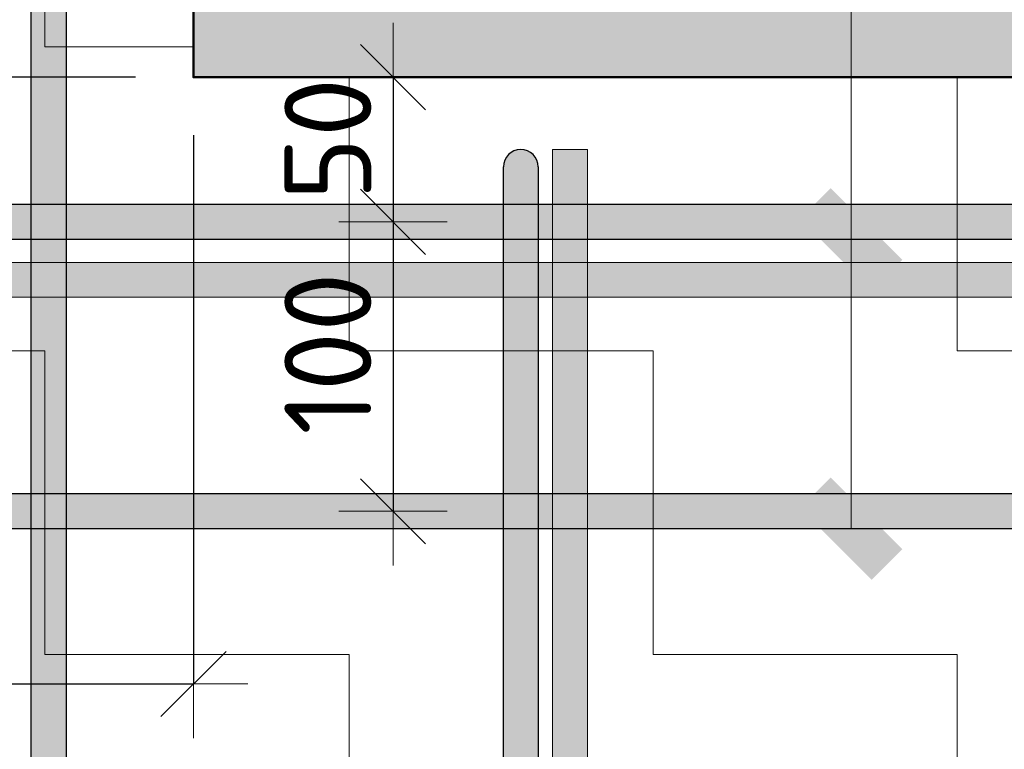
# Model space of a CAD drawing. Header units: metres. Extents: x -38 to 97, y -15 to 21.
# Tile 145 of 205: x 74.121 to 74.461, y 8.157 to 8.409. Entities that reach past the tile are written whole.
import ezdxf

# ---------------------------------------------------------------- set-up
doc = ezdxf.new("R2010")
doc.units = ezdxf.units.M
doc.header["$PDMODE"] = 65
for name, color, linetype in [('XR$3$_3898', 7, 'Continuous'), ('XR$4$_3898', 7, 'Continuous'), ('XR$6$_3898', 7, 'Continuous')]:
    doc.layers.add(name, color=color, linetype=linetype)
for name, color, linetype, lineweight in [('XR$3$Размерная линия_ общее', 7, 'Continuous', 13), ('XR$4$Размерная линия_ общее', 7, 'Continuous', 13), ('XR$6$Размерная линия_ общее', 7, 'Continuous', 13)]:
    doc.layers.add(name, color=color, linetype=linetype, lineweight=lineweight)
doc.styles.add('ISOCPEUR', font='txt')
doc.dimstyles.new('DIMSTYLE_17', dxfattribs={"dimtxt": 0.03, "dimasz": 0.0375, "dimexe": 0, "dimexo": 1e-06, "dimgap": 0.015, "dimtad": 2, "dimdec": 0, "dimlfac": 1000, "dimrnd": 1, "dimzin": 12, "dimdsep": 46, "dimtxsty": 'ISOCPEUR', "dimblk1": 'ALL_ML_STRICH', "dimblk2": 'ALL_ML_STRICH', "dimsah": 1, "dimcen": 0, "dimse1": 1, "dimse2": 1, "dimclrd": 7, "dimclre": 256, "dimclrt": 7, "dimadec": 0, "dimazin": 0, "dimtfac": 1, "dimtdec": 0, "dimtix": 1, "dimtmove": 2, "dimatfit": 3, "dimfxl": 0, "dimtvp": 1.2, "dimtzin": 0, "dimlwd": 0, "dimlwe": -3, "dimarcsym": 0})
doc.dimstyles.new('DIMSTYLE_18', dxfattribs={"dimtxt": 0.03, "dimasz": 0.0375, "dimexe": 0, "dimexo": 1e-06, "dimgap": 0.015, "dimtad": 2, "dimdec": 0, "dimlfac": 1000, "dimrnd": 1, "dimzin": 12, "dimdsep": 46, "dimtxsty": 'ISOCPEUR', "dimblk1": 'ALL_ML_STRICH', "dimblk2": 'ALL_ML_STRICH', "dimsah": 1, "dimcen": 0, "dimse1": 1, "dimse2": 1, "dimclrd": 7, "dimclre": 256, "dimclrt": 7, "dimadec": 0, "dimazin": 0, "dimtfac": 1, "dimtdec": 0, "dimtix": 1, "dimtmove": 2, "dimatfit": 3, "dimfxl": 0, "dimtzin": 0, "dimlwd": 0, "dimlwe": -3, "dimarcsym": 0})
doc.dimstyles.new('DIMSTYLE_19', dxfattribs={"dimtxt": 0.03, "dimasz": 0.0375, "dimexe": 0, "dimexo": 1e-06, "dimgap": 0.015, "dimtad": 2, "dimdec": 0, "dimlfac": 1000, "dimrnd": 1, "dimzin": 12, "dimdsep": 46, "dimtxsty": 'ISOCPEUR', "dimblk1": 'ALL_ML_STRICH', "dimblk2": 'ALL_ML_STRICH', "dimsah": 1, "dimcen": 0, "dimse1": 1, "dimse2": 1, "dimclrd": 7, "dimclre": 256, "dimclrt": 7, "dimadec": 0, "dimazin": 0, "dimtfac": 1, "dimtdec": 0, "dimtix": 1, "dimtmove": 2, "dimatfit": 3, "dimfxl": 0, "dimtvp": 1.2, "dimtzin": 0, "dimlwd": 0, "dimlwe": -3, "dimarcsym": 0})
doc.dimstyles.new('DIMSTYLE_20', dxfattribs={"dimtxt": 0.03, "dimasz": 0.0375, "dimexe": 0, "dimexo": 1e-06, "dimgap": 0.015, "dimtad": 2, "dimdec": 0, "dimlfac": 1000, "dimrnd": 1, "dimzin": 12, "dimdsep": 46, "dimtxsty": 'ISOCPEUR', "dimblk1": 'ALL_ML_STRICH', "dimblk2": 'ALL_ML_STRICH', "dimsah": 1, "dimcen": 0, "dimse1": 1, "dimse2": 1, "dimclrd": 7, "dimclre": 256, "dimclrt": 7, "dimadec": 0, "dimazin": 0, "dimtfac": 1, "dimtdec": 0, "dimtix": 1, "dimtmove": 2, "dimatfit": 3, "dimfxl": 0, "dimtzin": 0, "dimlwd": 0, "dimlwe": -3, "dimarcsym": 0})
doc.dimstyles.new('DIMSTYLE_8', dxfattribs={"dimtxt": 0.033, "dimasz": 0.0375, "dimexe": 0, "dimexo": 0, "dimgap": 0.0165, "dimtad": 2, "dimdec": 0, "dimlfac": 1000, "dimrnd": 1, "dimzin": 12, "dimdsep": 46, "dimtxsty": 'ISOCPEUR', "dimblk1": 'ALL_ML_STRICH', "dimblk2": 'ALL_ML_STRICH', "dimsah": 1, "dimcen": 0, "dimclrd": 7, "dimclre": 256, "dimclrt": 7, "dimadec": 0, "dimazin": 0, "dimtfac": 1, "dimtdec": 0, "dimtix": 1, "dimtmove": 2, "dimatfit": 3, "dimfxl": 0, "dimtzin": 0, "dimlwd": 0, "dimlwe": -3, "dimarcsym": 0})
pattern_1 = [(0, (0.21, 0.21), (0.105, 0.105), [0.105, -0.105]), (90, (0.21, 0.21), (-0.105, 0.105), [0.105, -0.105])]

# ---------------------------------------------------------------- blocks, each defined once
blk = doc.blocks.new('СЛОЖНЫЙ_ОБЪЕКТ_14')
at = {"linetype": 'Continuous', "lineweight": 13, "transparency": 33554687}
blk.add_hatch(color=7, dxfattribs=at).paths.add_polyline_path([(73.80638, 8.3256), (74.75638, 8.3256), (74.75638, 8.3136), (73.80638, 8.3136)], flags=16)
at = {"color": 7, "linetype": 'Continuous', "lineweight": 13, "transparency": 33554687}
blk.add_lwpolyline([(73.80638, 8.3256), (74.75638, 8.3256), (74.75638, 8.3136), (73.80638, 8.3136), (73.80638, 8.3256)], close=True, dxfattribs=at)
blk = doc.blocks.new('СЛОЖНЫЙ_ОБЪЕКТ_16')
at = {"linetype": 'Continuous', "lineweight": 25, "transparency": 33554687}
blk.add_hatch(color=8, dxfattribs=at).paths.add_polyline_path([(73.85638, 8.3336), (74.75638, 8.3336), (74.75638, 8.3456), (73.85638, 8.3456)])
at = {"color": 7, "linetype": 'Continuous', "lineweight": 25, "transparency": 33554687}
blk.add_line((73.85638, 8.3336), (74.75638, 8.3336), dxfattribs=at)
blk.add_lwpolyline([(74.75638, 8.3456), (73.85638, 8.3456), (73.85638, 8.3336)], dxfattribs=at)
blk = doc.blocks.new('СЛОЖНЫЙ_ОБЪЕКТ_17')
at = {"linetype": 'Continuous', "lineweight": 25, "true_color": 0x5f5f5f, "transparency": 33554687}
blk.add_hatch(color=251, dxfattribs=at).paths.add_polyline_path([(74.12538, 8.0646), (74.12538, 8.6946), (74.13738, 8.6946), (74.13738, 8.0646)], flags=16)
at = {"color": 7, "linetype": 'Continuous', "lineweight": 25, "transparency": 33554687}
blk.add_line((74.12538, 8.0646), (74.12538, 8.6946), dxfattribs=at)
blk.add_lwpolyline([(74.13738, 8.6946), (74.13738, 8.0646), (74.12538, 8.0646)], dxfattribs=at)
blk = doc.blocks.new('СЛОЖНЫЙ_ОБЪЕКТ_20')
at = {"linetype": 'Continuous', "lineweight": 13, "true_color": 0xc5c5c5, "transparency": 33554687}
for points in [[(74.2889, 8.36104), (74.28953, 8.36213), (74.29036, 8.36306), (74.29138, 8.3638), (74.29253, 8.36431), (74.29375, 8.36457), (74.29501, 8.36457), (74.29623, 8.36431), (74.29738, 8.3638), (74.29839, 8.36306), (74.29923, 8.36213), (74.29986, 8.36104), (74.30025, 8.35985), (74.30038, 8.3586), (74.30038, 8.0716), (74.28838, 8.0716), (74.28838, 8.3586), (74.28851, 8.35985)], [(74.28838, 8.0716), (74.30038, 8.0716), (74.30038, 8.0696), (74.28838, 8.0696)]]:
    blk.add_hatch(color=9, dxfattribs=at).paths.add_polyline_path(points, flags=16)
at = {"color": 7, "linetype": 'Continuous', "lineweight": 25, "transparency": 33554687}
blk.add_lwpolyline([(74.30038, 8.3586), (74.30038, 8.0716), (74.28838, 8.0716), (74.28838, 8.3586)], dxfattribs=at)
at = {"color": 7, "linetype": 'Continuous', "lineweight": 13, "transparency": 33554687}
blk.add_lwpolyline([(74.28838, 8.0716), (74.30038, 8.0716), (74.30038, 8.0696), (74.28838, 8.0696), (74.28838, 8.0716)], close=True, dxfattribs=at)
at = {"color": 7, "linetype": 'Continuous', "lineweight": 25, "transparency": 33554687}
blk.add_arc((74.29438, 8.3586), 0.006, 0, 180, dxfattribs=at)
blk = doc.blocks.new('СЛОЖНЫЙ_ОБЪЕКТ_22')
at = {"linetype": 'Continuous', "lineweight": 13, "transparency": 33554687}
blk.add_hatch(color=7, dxfattribs=at).paths.add_polyline_path([(74.31738, 8.0346), (74.31738, 8.3646), (74.30538, 8.3646), (74.30538, 8.0346)])
at = {"color": 7, "linetype": 'Continuous', "lineweight": 13, "transparency": 33554687}
blk.add_lwpolyline([(74.31738, 8.0346), (74.31738, 8.3646), (74.30538, 8.3646), (74.30538, 8.0346), (74.31738, 8.0346)], close=True, dxfattribs=at)
blk = doc.blocks.new('СЛОЖНЫЙ_ОБЪЕКТ_27')
at = {"linetype": 'Continuous', "lineweight": 25, "transparency": 33554687}
blk.add_hatch(color=8, dxfattribs=at).paths.add_polyline_path([(73.85638, 8.2336), (74.75638, 8.2336), (74.75638, 8.2456), (73.85638, 8.2456)])
at = {"color": 7, "linetype": 'Continuous', "lineweight": 25, "transparency": 33554687}
blk.add_line((73.85638, 8.2336), (74.75638, 8.2336), dxfattribs=at)
blk.add_lwpolyline([(74.75638, 8.2456), (73.85638, 8.2456), (73.85638, 8.2336)], dxfattribs=at)
blk = doc.blocks.new('ALL_ML_STRICH')
at = {"color": 0, "linetype": 'ByBlock', "lineweight": -2}
for p, q in [((0, -0.5), (0, 0.5)), ((-0.3, -0.3), (0.3, 0.3)), ((-1, 0), (0.5, 0))]:
    blk.add_line(p, q, dxfattribs=at)
blk = doc.blocks.new('*D131')
at = {"layer": 'DEFPOINTS', "color": 7, "linetype": 'Continuous', "lineweight": 13, "transparency": 33554687}
for p in [(74.22364, 8.3896), (74.25028, 8.3896), (74.22137, 8.3396)]:
    blk.add_point(p, dxfattribs=at)
at = {"layer": 'XR$3$Размерная линия_ общее', "color": 7, "linetype": 'Continuous', "lineweight": -2, "transparency": 33554687}
blk.add_line((74.25028, 8.3896), (74.25028, 8.3396), dxfattribs=at)
at = {"layer": 'XR$3$Размерная линия_ общее', "color": 7, "linetype": 'Continuous', "lineweight": 13, "transparency": 33554687, "xscale": 0.0375, "yscale": 0.0375, "zscale": 0.0375}
for p, rotation in [((74.25028, 8.3896), 90), ((74.25028, 8.3396), 270)]:
    blk.add_blockref('ALL_ML_STRICH', p, dxfattribs=dict(at, rotation=rotation))
at = {"layer": 'XR$3$Размерная линия_ общее', "color": 7, "linetype": 'Continuous', "lineweight": 13, "transparency": 33554687, "insert": (74.22778, 8.36822), "char_height": 0.03, "width": 0.06, "attachment_point": 5, "rotation": 90, "style": 'ISOCPEUR'}
blk.add_mtext('\\A1;{50}', dxfattribs=at)
blk = doc.blocks.new('*D132')
at = {"layer": 'DEFPOINTS', "color": 7, "linetype": 'Continuous', "lineweight": 13, "transparency": 33554687}
for p in [(74.22137, 8.3396), (74.25028, 8.3396), (74.22364, 8.2396)]:
    blk.add_point(p, dxfattribs=at)
at = {"layer": 'XR$3$Размерная линия_ общее', "color": 7, "linetype": 'Continuous', "lineweight": -2, "transparency": 33554687}
blk.add_line((74.25028, 8.3396), (74.25028, 8.2396), dxfattribs=at)
at = {"layer": 'XR$3$Размерная линия_ общее', "color": 7, "linetype": 'Continuous', "lineweight": 13, "transparency": 33554687, "xscale": 0.0375, "yscale": 0.0375, "zscale": 0.0375}
for p, rotation in [((74.25028, 8.3396), 90), ((74.25028, 8.2396), 270)]:
    blk.add_blockref('ALL_ML_STRICH', p, dxfattribs=dict(at, rotation=rotation))
at = {"layer": 'XR$3$Размерная линия_ общее', "color": 7, "linetype": 'Continuous', "lineweight": 13, "transparency": 33554687, "insert": (74.22778, 8.2941), "char_height": 0.03, "width": 0.09, "attachment_point": 5, "rotation": 90, "style": 'ISOCPEUR'}
blk.add_mtext('\\A1;{100}', dxfattribs=at)
blk = doc.blocks.new('*D165')
at = {"layer": 'DEFPOINTS', "color": 7, "linetype": 'Continuous', "lineweight": 13, "transparency": 33554687}
for p in [(74.18138, 8.3896), (73.97172, 8.0646), (74.07538, 8.0646)]:
    blk.add_point(p, dxfattribs=at)
at = {"layer": 'XR$3$Размерная линия_ общее', "color": 253, "linetype": 'Continuous', "lineweight": -2, "true_color": 0xa0a0a0, "transparency": 33554687}
for p, q in [((74.16138, 8.3896), (73.97172, 8.3896)), ((74.05538, 8.0646), (73.97172, 8.0646))]:
    blk.add_line(p, q, dxfattribs=at)
at = {"layer": 'XR$3$Размерная линия_ общее', "color": 7, "linetype": 'Continuous', "lineweight": -2, "transparency": 33554687}
blk.add_line((73.97172, 8.0646), (73.97172, 8.3896), dxfattribs=at)
at = {"layer": 'XR$3$Размерная линия_ общее', "color": 7, "linetype": 'Continuous', "lineweight": 13, "transparency": 33554687, "xscale": 0.0375, "yscale": 0.0375, "zscale": 0.0375}
for p, rotation in [((73.97172, 8.3896), 90), ((73.97172, 8.0646), 270)]:
    blk.add_blockref('ALL_ML_STRICH', p, dxfattribs=dict(at, rotation=rotation))
at = {"layer": 'XR$3$Размерная линия_ общее', "color": 7, "linetype": 'Continuous', "lineweight": 13, "transparency": 33554687, "insert": (73.93122, 8.2031), "char_height": 0.033, "width": 0.00165, "attachment_point": 1, "rotation": 90, "line_spacing_factor": 0.60241, "style": 'ISOCPEUR'}
blk.add_mtext('670', dxfattribs=at)
blk = doc.blocks.new('*D166')
at = {"layer": 'DEFPOINTS', "color": 7, "linetype": 'Continuous', "lineweight": 13, "transparency": 33554687}
for p in [(74.18138, 8.3896), (73.85638, 8.2836), (73.85638, 8.17994)]:
    blk.add_point(p, dxfattribs=at)
at = {"layer": 'XR$3$Размерная линия_ общее', "color": 253, "linetype": 'Continuous', "lineweight": -2, "true_color": 0xa0a0a0, "transparency": 33554687}
for p, q in [((74.18138, 8.3696), (74.18138, 8.17994)), ((73.85638, 8.2636), (73.85638, 8.17994))]:
    blk.add_line(p, q, dxfattribs=at)
at = {"layer": 'XR$3$Размерная линия_ общее', "color": 7, "linetype": 'Continuous', "lineweight": -2, "transparency": 33554687}
blk.add_line((73.85638, 8.17994), (74.18138, 8.17994), dxfattribs=at)
at = {"layer": 'XR$3$Размерная линия_ общее', "color": 7, "linetype": 'Continuous', "lineweight": 13, "transparency": 33554687, "xscale": 0.0375, "yscale": 0.0375, "zscale": 0.0375, "rotation": 180}
blk.add_blockref('ALL_ML_STRICH', (73.85638, 8.17994), dxfattribs=at)
at = {"layer": 'XR$3$Размерная линия_ общее', "color": 7, "linetype": 'Continuous', "lineweight": 13, "transparency": 33554687, "xscale": 0.0375, "yscale": 0.0375, "zscale": 0.0375}
blk.add_blockref('ALL_ML_STRICH', (74.18138, 8.17994), dxfattribs=at)
at = {"layer": 'XR$3$Размерная линия_ общее', "color": 7, "linetype": 'Continuous', "lineweight": 13, "transparency": 33554687, "insert": (73.99688, 8.22044), "char_height": 0.033, "width": 0.00165, "attachment_point": 1, "line_spacing_factor": 0.60241, "style": 'ISOCPEUR'}
blk.add_mtext('670', dxfattribs=at)
blk = doc.blocks.new('СЛОЖНЫЙ_ОБЪЕКТ_43')
at = {"linetype": 'Continuous', "lineweight": 13, "transparency": 33554687}
blk.add_hatch(color=7, dxfattribs=at).paths.add_polyline_path([(73.80638, 8.3256), (74.75638, 8.3256), (74.75638, 8.3136), (73.80638, 8.3136)], flags=16)
at = {"color": 7, "linetype": 'Continuous', "lineweight": 13, "transparency": 33554687}
blk.add_lwpolyline([(73.80638, 8.3256), (74.75638, 8.3256), (74.75638, 8.3136), (73.80638, 8.3136), (73.80638, 8.3256)], close=True, dxfattribs=at)
blk = doc.blocks.new('СЛОЖНЫЙ_ОБЪЕКТ_45')
at = {"linetype": 'Continuous', "lineweight": 25, "transparency": 33554687}
blk.add_hatch(color=8, dxfattribs=at).paths.add_polyline_path([(73.85638, 8.3336), (74.75638, 8.3336), (74.75638, 8.3456), (73.85638, 8.3456)])
at = {"color": 7, "linetype": 'Continuous', "lineweight": 25, "transparency": 33554687}
blk.add_line((73.85638, 8.3336), (74.75638, 8.3336), dxfattribs=at)
blk.add_lwpolyline([(74.75638, 8.3456), (73.85638, 8.3456), (73.85638, 8.3336)], dxfattribs=at)
blk = doc.blocks.new('СЛОЖНЫЙ_ОБЪЕКТ_46')
at = {"linetype": 'Continuous', "lineweight": 25, "true_color": 0x5f5f5f, "transparency": 33554687}
blk.add_hatch(color=251, dxfattribs=at).paths.add_polyline_path([(74.12538, 8.0646), (74.12538, 8.6946), (74.13738, 8.6946), (74.13738, 8.0646)], flags=16)
at = {"color": 7, "linetype": 'Continuous', "lineweight": 25, "transparency": 33554687}
blk.add_line((74.12538, 8.0646), (74.12538, 8.6946), dxfattribs=at)
blk.add_lwpolyline([(74.13738, 8.6946), (74.13738, 8.0646), (74.12538, 8.0646)], dxfattribs=at)
blk = doc.blocks.new('СЛОЖНЫЙ_ОБЪЕКТ_49')
at = {"linetype": 'Continuous', "lineweight": 13, "true_color": 0xc5c5c5, "transparency": 33554687}
for points in [[(74.2889, 8.36104), (74.28953, 8.36213), (74.29036, 8.36306), (74.29138, 8.3638), (74.29253, 8.36431), (74.29375, 8.36457), (74.29501, 8.36457), (74.29623, 8.36431), (74.29738, 8.3638), (74.29839, 8.36306), (74.29923, 8.36213), (74.29986, 8.36104), (74.30025, 8.35985), (74.30038, 8.3586), (74.30038, 8.0716), (74.28838, 8.0716), (74.28838, 8.3586), (74.28851, 8.35985)], [(74.28838, 8.0716), (74.30038, 8.0716), (74.30038, 8.0696), (74.28838, 8.0696)]]:
    blk.add_hatch(color=9, dxfattribs=at).paths.add_polyline_path(points, flags=16)
at = {"color": 7, "linetype": 'Continuous', "lineweight": 25, "transparency": 33554687}
blk.add_lwpolyline([(74.30038, 8.3586), (74.30038, 8.0716), (74.28838, 8.0716), (74.28838, 8.3586)], dxfattribs=at)
at = {"color": 7, "linetype": 'Continuous', "lineweight": 13, "transparency": 33554687}
blk.add_lwpolyline([(74.28838, 8.0716), (74.30038, 8.0716), (74.30038, 8.0696), (74.28838, 8.0696), (74.28838, 8.0716)], close=True, dxfattribs=at)
at = {"color": 7, "linetype": 'Continuous', "lineweight": 25, "transparency": 33554687}
blk.add_arc((74.29438, 8.3586), 0.006, 0, 180, dxfattribs=at)
blk = doc.blocks.new('СЛОЖНЫЙ_ОБЪЕКТ_51')
at = {"linetype": 'Continuous', "lineweight": 13, "transparency": 33554687}
blk.add_hatch(color=7, dxfattribs=at).paths.add_polyline_path([(74.31738, 8.0346), (74.31738, 8.3646), (74.30538, 8.3646), (74.30538, 8.0346)])
at = {"color": 7, "linetype": 'Continuous', "lineweight": 13, "transparency": 33554687}
blk.add_lwpolyline([(74.31738, 8.0346), (74.31738, 8.3646), (74.30538, 8.3646), (74.30538, 8.0346), (74.31738, 8.0346)], close=True, dxfattribs=at)
blk = doc.blocks.new('СЛОЖНЫЙ_ОБЪЕКТ_56')
at = {"linetype": 'Continuous', "lineweight": 25, "transparency": 33554687}
blk.add_hatch(color=8, dxfattribs=at).paths.add_polyline_path([(73.85638, 8.2336), (74.75638, 8.2336), (74.75638, 8.2456), (73.85638, 8.2456)])
at = {"color": 7, "linetype": 'Continuous', "lineweight": 25, "transparency": 33554687}
blk.add_line((73.85638, 8.2336), (74.75638, 8.2336), dxfattribs=at)
blk.add_lwpolyline([(74.75638, 8.2456), (73.85638, 8.2456), (73.85638, 8.2336)], dxfattribs=at)
blk = doc.blocks.new('*D362')
at = {"layer": 'DEFPOINTS', "color": 7, "linetype": 'Continuous', "lineweight": 13, "transparency": 33554687}
for p in [(74.22364, 8.3896), (74.25028, 8.3896), (74.22137, 8.3396)]:
    blk.add_point(p, dxfattribs=at)
at = {"layer": 'XR$4$Размерная линия_ общее', "color": 7, "linetype": 'Continuous', "lineweight": -2, "transparency": 33554687}
blk.add_line((74.25028, 8.3896), (74.25028, 8.3396), dxfattribs=at)
at = {"layer": 'XR$4$Размерная линия_ общее', "color": 7, "linetype": 'Continuous', "lineweight": 13, "transparency": 33554687, "xscale": 0.0375, "yscale": 0.0375, "zscale": 0.0375}
for p, rotation in [((74.25028, 8.3896), 90), ((74.25028, 8.3396), 270)]:
    blk.add_blockref('ALL_ML_STRICH', p, dxfattribs=dict(at, rotation=rotation))
at = {"layer": 'XR$4$Размерная линия_ общее', "color": 7, "linetype": 'Continuous', "lineweight": 13, "transparency": 33554687, "insert": (74.22778, 8.36822), "char_height": 0.03, "width": 0.06, "attachment_point": 5, "rotation": 90, "style": 'ISOCPEUR'}
blk.add_mtext('\\A1;{50}', dxfattribs=at)
blk = doc.blocks.new('*D363')
at = {"layer": 'DEFPOINTS', "color": 7, "linetype": 'Continuous', "lineweight": 13, "transparency": 33554687}
for p in [(74.22137, 8.3396), (74.25028, 8.3396), (74.22364, 8.2396)]:
    blk.add_point(p, dxfattribs=at)
at = {"layer": 'XR$4$Размерная линия_ общее', "color": 7, "linetype": 'Continuous', "lineweight": -2, "transparency": 33554687}
blk.add_line((74.25028, 8.3396), (74.25028, 8.2396), dxfattribs=at)
at = {"layer": 'XR$4$Размерная линия_ общее', "color": 7, "linetype": 'Continuous', "lineweight": 13, "transparency": 33554687, "xscale": 0.0375, "yscale": 0.0375, "zscale": 0.0375}
for p, rotation in [((74.25028, 8.3396), 90), ((74.25028, 8.2396), 270)]:
    blk.add_blockref('ALL_ML_STRICH', p, dxfattribs=dict(at, rotation=rotation))
at = {"layer": 'XR$4$Размерная линия_ общее', "color": 7, "linetype": 'Continuous', "lineweight": 13, "transparency": 33554687, "insert": (74.22778, 8.2941), "char_height": 0.03, "width": 0.09, "attachment_point": 5, "rotation": 90, "style": 'ISOCPEUR'}
blk.add_mtext('\\A1;{100}', dxfattribs=at)
blk = doc.blocks.new('*D370')
at = {"layer": 'DEFPOINTS', "color": 7, "linetype": 'Continuous', "lineweight": 13, "transparency": 33554687}
for p in [(74.18138, 8.3896), (73.85638, 8.2836), (73.85638, 8.17994)]:
    blk.add_point(p, dxfattribs=at)
at = {"layer": 'XR$4$Размерная линия_ общее', "color": 253, "linetype": 'Continuous', "lineweight": -2, "true_color": 0xa0a0a0, "transparency": 33554687}
for p, q in [((74.18138, 8.3696), (74.18138, 8.17994)), ((73.85638, 8.2636), (73.85638, 8.17994))]:
    blk.add_line(p, q, dxfattribs=at)
at = {"layer": 'XR$4$Размерная линия_ общее', "color": 7, "linetype": 'Continuous', "lineweight": -2, "transparency": 33554687}
blk.add_line((73.85638, 8.17994), (74.18138, 8.17994), dxfattribs=at)
at = {"layer": 'XR$4$Размерная линия_ общее', "color": 7, "linetype": 'Continuous', "lineweight": 13, "transparency": 33554687, "xscale": 0.0375, "yscale": 0.0375, "zscale": 0.0375, "rotation": 180}
blk.add_blockref('ALL_ML_STRICH', (73.85638, 8.17994), dxfattribs=at)
at = {"layer": 'XR$4$Размерная линия_ общее', "color": 7, "linetype": 'Continuous', "lineweight": 13, "transparency": 33554687, "xscale": 0.0375, "yscale": 0.0375, "zscale": 0.0375}
blk.add_blockref('ALL_ML_STRICH', (74.18138, 8.17994), dxfattribs=at)
at = {"layer": 'XR$4$Размерная линия_ общее', "color": 7, "linetype": 'Continuous', "lineweight": 13, "transparency": 33554687, "insert": (73.99688, 8.22044), "char_height": 0.033, "width": 0.00165, "attachment_point": 1, "line_spacing_factor": 0.60241, "style": 'ISOCPEUR'}
blk.add_mtext('500', dxfattribs=at)
blk = doc.blocks.new('*D371')
at = {"layer": 'DEFPOINTS', "color": 7, "linetype": 'Continuous', "lineweight": 13, "transparency": 33554687}
for p in [(74.18138, 8.3896), (73.97172, 8.0646), (74.07538, 8.0646)]:
    blk.add_point(p, dxfattribs=at)
at = {"layer": 'XR$4$Размерная линия_ общее', "color": 253, "linetype": 'Continuous', "lineweight": -2, "true_color": 0xa0a0a0, "transparency": 33554687}
for p, q in [((74.16138, 8.3896), (73.97172, 8.3896)), ((74.05538, 8.0646), (73.97172, 8.0646))]:
    blk.add_line(p, q, dxfattribs=at)
at = {"layer": 'XR$4$Размерная линия_ общее', "color": 7, "linetype": 'Continuous', "lineweight": -2, "transparency": 33554687}
blk.add_line((73.97172, 8.0646), (73.97172, 8.3896), dxfattribs=at)
at = {"layer": 'XR$4$Размерная линия_ общее', "color": 7, "linetype": 'Continuous', "lineweight": 13, "transparency": 33554687, "xscale": 0.0375, "yscale": 0.0375, "zscale": 0.0375}
for p, rotation in [((73.97172, 8.3896), 90), ((73.97172, 8.0646), 270)]:
    blk.add_blockref('ALL_ML_STRICH', p, dxfattribs=dict(at, rotation=rotation))
at = {"layer": 'XR$4$Размерная линия_ общее', "color": 7, "linetype": 'Continuous', "lineweight": 13, "transparency": 33554687, "insert": (73.93122, 8.2031), "char_height": 0.033, "width": 0.00165, "attachment_point": 1, "rotation": 90, "line_spacing_factor": 0.60241, "style": 'ISOCPEUR'}
blk.add_mtext('500', dxfattribs=at)
blk = doc.blocks.new('СЛОЖНЫЙ_ОБЪЕКТ_85')
at = {"linetype": 'Continuous', "lineweight": 13, "transparency": 33554687}
blk.add_hatch(color=7, dxfattribs=at).paths.add_polyline_path([(73.80638, 8.3256), (74.75638, 8.3256), (74.75638, 8.3136), (73.80638, 8.3136)], flags=16)
at = {"color": 7, "linetype": 'Continuous', "lineweight": 13, "transparency": 33554687}
blk.add_lwpolyline([(73.80638, 8.3256), (74.75638, 8.3256), (74.75638, 8.3136), (73.80638, 8.3136), (73.80638, 8.3256)], close=True, dxfattribs=at)
blk = doc.blocks.new('СЛОЖНЫЙ_ОБЪЕКТ_87')
at = {"linetype": 'Continuous', "lineweight": 25, "transparency": 33554687}
blk.add_hatch(color=8, dxfattribs=at).paths.add_polyline_path([(73.85638, 8.3336), (74.75638, 8.3336), (74.75638, 8.3456), (73.85638, 8.3456)])
at = {"color": 7, "linetype": 'Continuous', "lineweight": 25, "transparency": 33554687}
blk.add_line((73.85638, 8.3336), (74.75638, 8.3336), dxfattribs=at)
blk.add_lwpolyline([(74.75638, 8.3456), (73.85638, 8.3456), (73.85638, 8.3336)], dxfattribs=at)
blk = doc.blocks.new('СЛОЖНЫЙ_ОБЪЕКТ_88')
at = {"linetype": 'Continuous', "lineweight": 25, "true_color": 0x5f5f5f, "transparency": 33554687}
blk.add_hatch(color=251, dxfattribs=at).paths.add_polyline_path([(74.12538, 8.0646), (74.12538, 8.6946), (74.13738, 8.6946), (74.13738, 8.0646)], flags=16)
at = {"color": 7, "linetype": 'Continuous', "lineweight": 25, "transparency": 33554687}
blk.add_line((74.12538, 8.0646), (74.12538, 8.6946), dxfattribs=at)
blk.add_lwpolyline([(74.13738, 8.6946), (74.13738, 8.0646), (74.12538, 8.0646)], dxfattribs=at)
blk = doc.blocks.new('СЛОЖНЫЙ_ОБЪЕКТ_91')
at = {"linetype": 'Continuous', "lineweight": 13, "true_color": 0xc5c5c5, "transparency": 33554687}
for points in [[(74.2889, 8.36104), (74.28953, 8.36213), (74.29036, 8.36306), (74.29138, 8.3638), (74.29253, 8.36431), (74.29375, 8.36457), (74.29501, 8.36457), (74.29623, 8.36431), (74.29738, 8.3638), (74.29839, 8.36306), (74.29923, 8.36213), (74.29986, 8.36104), (74.30025, 8.35985), (74.30038, 8.3586), (74.30038, 8.0716), (74.28838, 8.0716), (74.28838, 8.3586), (74.28851, 8.35985)], [(74.28838, 8.0716), (74.30038, 8.0716), (74.30038, 8.0696), (74.28838, 8.0696)]]:
    blk.add_hatch(color=9, dxfattribs=at).paths.add_polyline_path(points, flags=16)
at = {"color": 7, "linetype": 'Continuous', "lineweight": 25, "transparency": 33554687}
blk.add_lwpolyline([(74.30038, 8.3586), (74.30038, 8.0716), (74.28838, 8.0716), (74.28838, 8.3586)], dxfattribs=at)
at = {"color": 7, "linetype": 'Continuous', "lineweight": 13, "transparency": 33554687}
blk.add_lwpolyline([(74.28838, 8.0716), (74.30038, 8.0716), (74.30038, 8.0696), (74.28838, 8.0696), (74.28838, 8.0716)], close=True, dxfattribs=at)
at = {"color": 7, "linetype": 'Continuous', "lineweight": 25, "transparency": 33554687}
blk.add_arc((74.29438, 8.3586), 0.006, 0, 180, dxfattribs=at)
blk = doc.blocks.new('СЛОЖНЫЙ_ОБЪЕКТ_93')
at = {"linetype": 'Continuous', "lineweight": 13, "transparency": 33554687}
blk.add_hatch(color=7, dxfattribs=at).paths.add_polyline_path([(74.31738, 8.0346), (74.31738, 8.3646), (74.30538, 8.3646), (74.30538, 8.0346)])
at = {"color": 7, "linetype": 'Continuous', "lineweight": 13, "transparency": 33554687}
blk.add_lwpolyline([(74.31738, 8.0346), (74.31738, 8.3646), (74.30538, 8.3646), (74.30538, 8.0346), (74.31738, 8.0346)], close=True, dxfattribs=at)
blk = doc.blocks.new('СЛОЖНЫЙ_ОБЪЕКТ_98')
at = {"linetype": 'Continuous', "lineweight": 25, "transparency": 33554687}
blk.add_hatch(color=8, dxfattribs=at).paths.add_polyline_path([(73.85638, 8.2336), (74.75638, 8.2336), (74.75638, 8.2456), (73.85638, 8.2456)])
at = {"color": 7, "linetype": 'Continuous', "lineweight": 25, "transparency": 33554687}
blk.add_line((73.85638, 8.2336), (74.75638, 8.2336), dxfattribs=at)
blk.add_lwpolyline([(74.75638, 8.2456), (73.85638, 8.2456), (73.85638, 8.2336)], dxfattribs=at)
blk = doc.blocks.new('*D747')
at = {"layer": 'DEFPOINTS', "color": 7, "linetype": 'Continuous', "lineweight": 13, "transparency": 33554687}
for p in [(74.22364, 8.3896), (74.25028, 8.3896), (74.22137, 8.3396)]:
    blk.add_point(p, dxfattribs=at)
at = {"layer": 'XR$6$Размерная линия_ общее', "color": 7, "linetype": 'Continuous', "lineweight": -2, "transparency": 33554687}
blk.add_line((74.25028, 8.3896), (74.25028, 8.3396), dxfattribs=at)
at = {"layer": 'XR$6$Размерная линия_ общее', "color": 7, "linetype": 'Continuous', "lineweight": 13, "transparency": 33554687, "xscale": 0.0375, "yscale": 0.0375, "zscale": 0.0375}
for p, rotation in [((74.25028, 8.3896), 90), ((74.25028, 8.3396), 270)]:
    blk.add_blockref('ALL_ML_STRICH', p, dxfattribs=dict(at, rotation=rotation))
at = {"layer": 'XR$6$Размерная линия_ общее', "color": 7, "linetype": 'Continuous', "lineweight": 13, "transparency": 33554687, "insert": (74.22778, 8.36822), "char_height": 0.03, "width": 0.06, "attachment_point": 5, "rotation": 90, "style": 'ISOCPEUR'}
blk.add_mtext('\\A1;{50}', dxfattribs=at)
blk = doc.blocks.new('*D748')
at = {"layer": 'DEFPOINTS', "color": 7, "linetype": 'Continuous', "lineweight": 13, "transparency": 33554687}
for p in [(74.22137, 8.3396), (74.25028, 8.3396), (74.22364, 8.2396)]:
    blk.add_point(p, dxfattribs=at)
at = {"layer": 'XR$6$Размерная линия_ общее', "color": 7, "linetype": 'Continuous', "lineweight": -2, "transparency": 33554687}
blk.add_line((74.25028, 8.3396), (74.25028, 8.2396), dxfattribs=at)
at = {"layer": 'XR$6$Размерная линия_ общее', "color": 7, "linetype": 'Continuous', "lineweight": 13, "transparency": 33554687, "xscale": 0.0375, "yscale": 0.0375, "zscale": 0.0375}
for p, rotation in [((74.25028, 8.3396), 90), ((74.25028, 8.2396), 270)]:
    blk.add_blockref('ALL_ML_STRICH', p, dxfattribs=dict(at, rotation=rotation))
at = {"layer": 'XR$6$Размерная линия_ общее', "color": 7, "linetype": 'Continuous', "lineweight": 13, "transparency": 33554687, "insert": (74.22778, 8.2941), "char_height": 0.03, "width": 0.09, "attachment_point": 5, "rotation": 90, "style": 'ISOCPEUR'}
blk.add_mtext('\\A1;{100}', dxfattribs=at)
blk = doc.blocks.new('*D761')
at = {"layer": 'DEFPOINTS', "color": 7, "linetype": 'Continuous', "lineweight": 13, "transparency": 33554687}
for p in [(74.18138, 8.3896), (73.85638, 8.2836), (73.85638, 8.17994)]:
    blk.add_point(p, dxfattribs=at)
at = {"layer": 'XR$6$Размерная линия_ общее', "color": 253, "linetype": 'Continuous', "lineweight": -2, "true_color": 0xa0a0a0, "transparency": 33554687}
for p, q in [((74.18138, 8.3696), (74.18138, 8.17994)), ((73.85638, 8.2636), (73.85638, 8.17994))]:
    blk.add_line(p, q, dxfattribs=at)
at = {"layer": 'XR$6$Размерная линия_ общее', "color": 7, "linetype": 'Continuous', "lineweight": -2, "transparency": 33554687}
blk.add_line((73.85638, 8.17994), (74.18138, 8.17994), dxfattribs=at)
at = {"layer": 'XR$6$Размерная линия_ общее', "color": 7, "linetype": 'Continuous', "lineweight": 13, "transparency": 33554687, "xscale": 0.0375, "yscale": 0.0375, "zscale": 0.0375, "rotation": 180}
blk.add_blockref('ALL_ML_STRICH', (73.85638, 8.17994), dxfattribs=at)
at = {"layer": 'XR$6$Размерная линия_ общее', "color": 7, "linetype": 'Continuous', "lineweight": 13, "transparency": 33554687, "xscale": 0.0375, "yscale": 0.0375, "zscale": 0.0375}
blk.add_blockref('ALL_ML_STRICH', (74.18138, 8.17994), dxfattribs=at)
at = {"layer": 'XR$6$Размерная линия_ общее', "color": 7, "linetype": 'Continuous', "lineweight": 13, "transparency": 33554687, "insert": (73.99688, 8.22044), "char_height": 0.033, "width": 0.00165, "attachment_point": 1, "line_spacing_factor": 0.60241, "style": 'ISOCPEUR'}
blk.add_mtext('500', dxfattribs=at)
blk = doc.blocks.new('*D762')
at = {"layer": 'DEFPOINTS', "color": 7, "linetype": 'Continuous', "lineweight": 13, "transparency": 33554687}
for p in [(74.18138, 8.3896), (73.97172, 8.0646), (74.07538, 8.0646)]:
    blk.add_point(p, dxfattribs=at)
at = {"layer": 'XR$6$Размерная линия_ общее', "color": 253, "linetype": 'Continuous', "lineweight": -2, "true_color": 0xa0a0a0, "transparency": 33554687}
for p, q in [((74.16138, 8.3896), (73.97172, 8.3896)), ((74.05538, 8.0646), (73.97172, 8.0646))]:
    blk.add_line(p, q, dxfattribs=at)
at = {"layer": 'XR$6$Размерная линия_ общее', "color": 7, "linetype": 'Continuous', "lineweight": -2, "transparency": 33554687}
blk.add_line((73.97172, 8.0646), (73.97172, 8.3896), dxfattribs=at)
at = {"layer": 'XR$6$Размерная линия_ общее', "color": 7, "linetype": 'Continuous', "lineweight": 13, "transparency": 33554687, "xscale": 0.0375, "yscale": 0.0375, "zscale": 0.0375}
for p, rotation in [((73.97172, 8.3896), 90), ((73.97172, 8.0646), 270)]:
    blk.add_blockref('ALL_ML_STRICH', p, dxfattribs=dict(at, rotation=rotation))
at = {"layer": 'XR$6$Размерная линия_ общее', "color": 7, "linetype": 'Continuous', "lineweight": 13, "transparency": 33554687, "insert": (73.93122, 8.2031), "char_height": 0.033, "width": 0.00165, "attachment_point": 1, "rotation": 90, "line_spacing_factor": 0.60241, "style": 'ISOCPEUR'}
blk.add_mtext('500', dxfattribs=at)

msp = doc.modelspace()

# ---------------------------------------------------------------- hatches: boundary and pattern name
at = {"linetype": 'Continuous', "lineweight": 13, "transparency": 33554687}
h = msp.add_hatch(dxfattribs=at)
h.set_pattern_fill('____', scale=0.105, style=0, pattern_type=2)
h.set_pattern_definition(pattern_1)
h.paths.add_polyline_path([(73.80638, 8.6946), (73.80638, 8.0346), (74.75638, 8.0346), (74.75638, 8.3896), (74.18138, 8.3896), (74.18138, 8.6946)], flags=0)
h = msp.add_hatch(dxfattribs=at)
h.set_pattern_fill('____', scale=0.105, style=0, pattern_type=2)
h.set_pattern_definition(pattern_1)
h.paths.add_polyline_path([(73.80638, 8.6946), (73.80638, 8.0346), (74.75638, 8.0346), (74.75638, 8.3896), (74.18138, 8.3896), (74.18138, 8.6946)], flags=0)
h = msp.add_hatch(dxfattribs=at)
h.set_pattern_fill('____', scale=0.105, style=0, pattern_type=2)
h.set_pattern_definition(pattern_1)
h.paths.add_polyline_path([(73.80638, 8.6946), (73.80638, 8.0346), (74.75638, 8.0346), (74.75638, 8.3896), (74.18138, 8.3896), (74.18138, 8.6946)], flags=0)
at = {"linetype": 'Continuous', "lineweight": 13, "true_color": 0x696969, "transparency": 33554687}
msp.add_hatch(color=251, dxfattribs=at).paths.add_polyline_path([(74.75638, 8.4106), (74.25957, 8.46779), (74.18138, 8.6946), (74.18138, 8.3896), (74.75638, 8.3896)])
msp.add_hatch(color=251, dxfattribs=at).paths.add_polyline_path([(74.75638, 8.4106), (74.25957, 8.46779), (74.18138, 8.6946), (74.18138, 8.3896), (74.75638, 8.3896)])
msp.add_hatch(color=251, dxfattribs=at).paths.add_polyline_path([(74.75638, 8.4106), (74.25957, 8.46779), (74.18138, 8.6946), (74.18138, 8.3896), (74.75638, 8.3896)])
at = {"linetype": 'Continuous', "lineweight": 25, "true_color": 0x000000, "transparency": 33554687}
for points in [[(74.40138, 8.35128), (74.39077, 8.34067), (74.41552, 8.31592), (74.42612, 8.32653)], [(74.40138, 8.35128), (74.39077, 8.34067), (74.41552, 8.31592), (74.42612, 8.32653)], [(74.40138, 8.35128), (74.39077, 8.34067), (74.41552, 8.31592), (74.42612, 8.32653)], [(74.40138, 8.25128), (74.39077, 8.24067), (74.41552, 8.21592), (74.42612, 8.22653)], [(74.40138, 8.25128), (74.39077, 8.24067), (74.41552, 8.21592), (74.42612, 8.22653)], [(74.40138, 8.25128), (74.39077, 8.24067), (74.41552, 8.21592), (74.42612, 8.22653)]]:
    msp.add_hatch(color=18, dxfattribs=at).paths.add_polyline_path(points)

# ---------------------------------------------------------------- linework, layer by layer
at = {"color": 7, "linetype": 'Continuous', "lineweight": 13, "transparency": 33554687}
msp.add_line((74.40845, 8.2336), (74.40845, 8.60357), dxfattribs=at)
msp.add_line((74.40845, 8.2336), (74.40845, 8.60357), dxfattribs=at)
msp.add_line((74.40845, 8.2336), (74.40845, 8.60357), dxfattribs=at)
at = {"layer": 'XR$3$_3898', "color": 7, "linetype": 'Continuous', "lineweight": 50, "transparency": 33554687}
msp.add_lwpolyline([(74.75638, 8.3896), (74.18138, 8.3896), (74.18138, 8.6946)], dxfattribs=at)
at = {"layer": 'XR$4$_3898', "color": 7, "linetype": 'Continuous', "lineweight": 50, "transparency": 33554687}
msp.add_lwpolyline([(74.75638, 8.3896), (74.18138, 8.3896), (74.18138, 8.6946)], dxfattribs=at)
at = {"layer": 'XR$6$_3898', "color": 7, "linetype": 'Continuous', "lineweight": 50, "transparency": 33554687}
msp.add_lwpolyline([(74.75638, 8.3896), (74.18138, 8.3896), (74.18138, 8.6946)], dxfattribs=at)

# ---------------------------------------------------------------- block references
at = {"color": 7, "linetype": 'Continuous', "lineweight": 25, "transparency": 33554687}
for name in ['СЛОЖНЫЙ_ОБЪЕКТ_17', 'СЛОЖНЫЙ_ОБЪЕКТ_46', 'СЛОЖНЫЙ_ОБЪЕКТ_88', 'СЛОЖНЫЙ_ОБЪЕКТ_16', 'СЛОЖНЫЙ_ОБЪЕКТ_45', 'СЛОЖНЫЙ_ОБЪЕКТ_87', 'СЛОЖНЫЙ_ОБЪЕКТ_27', 'СЛОЖНЫЙ_ОБЪЕКТ_56', 'СЛОЖНЫЙ_ОБЪЕКТ_98']:
    msp.add_blockref(name, (0, 0), dxfattribs=at)
at = {"color": 7, "linetype": 'Continuous', "lineweight": 13, "transparency": 33554687}
for name in ['СЛОЖНЫЙ_ОБЪЕКТ_20', 'СЛОЖНЫЙ_ОБЪЕКТ_49', 'СЛОЖНЫЙ_ОБЪЕКТ_91', 'СЛОЖНЫЙ_ОБЪЕКТ_22', 'СЛОЖНЫЙ_ОБЪЕКТ_51', 'СЛОЖНЫЙ_ОБЪЕКТ_93', 'СЛОЖНЫЙ_ОБЪЕКТ_14', 'СЛОЖНЫЙ_ОБЪЕКТ_43', 'СЛОЖНЫЙ_ОБЪЕКТ_85']:
    msp.add_blockref(name, (0, 0), dxfattribs=at)

# ---------------------------------------------------------------- dimensions: what is measured, and where the dimension line sits
at = {"layer": 'XR$3$Размерная линия_ общее', "color": 7, "linetype": 'Continuous', "lineweight": 13, "transparency": 33554687}
dim = msp.add_linear_dim(base=(73.97172, 8.3896), p1=(74.05538, 8.0646), p2=(74.16138, 8.3896), angle=90, text='670', dimstyle='DIMSTYLE_8', override={"dimpost": '<>', "dimclrd": 7, "dimclre": 253, "dimclrt": 7, "dimlwd": 0, "dimlwe": 65533}, dxfattribs=at)
dim.commit()
dim.dimension.update_dxf_attribs({"geometry": '*D165', "text_midpoint": (73.95522, 8.2271), "dimtype": 160})
for base, p1, p2, dimstyle, picture, middle in [((74.25028, 8.3396), (74.22364, 8.3896), (74.22137, 8.3396), 'DIMSTYLE_17', '*D131', (74.22778, 8.36822)), ((74.25028, 8.2396), (74.22137, 8.3396), (74.22364, 8.2396), 'DIMSTYLE_18', '*D132', (74.22778, 8.2941))]:
    dim = msp.add_linear_dim(base=base, p1=p1, p2=p2, angle=270, dimstyle=dimstyle, override={"dimpost": '<>', "dimclrd": 7, "dimclre": 253, "dimclrt": 7, "dimlwd": 0, "dimlwe": 65533}, dxfattribs=at)
    dim.commit()
    dim.dimension.update_dxf_attribs({"geometry": picture, "text_midpoint": middle, "dimtype": 160})
dim = msp.add_linear_dim(base=(74.18138, 8.17994), p1=(73.85638, 8.2636), p2=(74.18138, 8.3696), text='670', dimstyle='DIMSTYLE_8', override={"dimpost": '<>', "dimclrd": 7, "dimclre": 253, "dimclrt": 7, "dimlwd": 0, "dimlwe": 65533}, dxfattribs=at)
dim.commit()
dim.dimension.update_dxf_attribs({"geometry": '*D166', "text_midpoint": (74.01888, 8.19644), "dimtype": 160})
at = {"layer": 'XR$4$Размерная линия_ общее', "color": 7, "linetype": 'Continuous', "lineweight": 13, "transparency": 33554687}
dim = msp.add_linear_dim(base=(73.97172, 8.3896), p1=(74.05538, 8.0646), p2=(74.16138, 8.3896), angle=90, text='500', dimstyle='DIMSTYLE_8', override={"dimpost": '<>', "dimclrd": 7, "dimclre": 253, "dimclrt": 7, "dimlwd": 0, "dimlwe": 65533}, dxfattribs=at)
dim.commit()
dim.dimension.update_dxf_attribs({"geometry": '*D371', "text_midpoint": (73.95522, 8.2271), "dimtype": 160})
for base, p1, p2, dimstyle, picture, middle in [((74.25028, 8.3396), (74.22364, 8.3896), (74.22137, 8.3396), 'DIMSTYLE_19', '*D362', (74.22778, 8.36822)), ((74.25028, 8.2396), (74.22137, 8.3396), (74.22364, 8.2396), 'DIMSTYLE_20', '*D363', (74.22778, 8.2941))]:
    dim = msp.add_linear_dim(base=base, p1=p1, p2=p2, angle=270, dimstyle=dimstyle, override={"dimpost": '<>', "dimclrd": 7, "dimclre": 253, "dimclrt": 7, "dimlwd": 0, "dimlwe": 65533}, dxfattribs=at)
    dim.commit()
    dim.dimension.update_dxf_attribs({"geometry": picture, "text_midpoint": middle, "dimtype": 160})
dim = msp.add_linear_dim(base=(74.18138, 8.17994), p1=(73.85638, 8.2636), p2=(74.18138, 8.3696), text='500', dimstyle='DIMSTYLE_8', override={"dimpost": '<>', "dimclrd": 7, "dimclre": 253, "dimclrt": 7, "dimlwd": 0, "dimlwe": 65533}, dxfattribs=at)
dim.commit()
dim.dimension.update_dxf_attribs({"geometry": '*D370', "text_midpoint": (74.01888, 8.19644), "dimtype": 160})
at = {"layer": 'XR$6$Размерная линия_ общее', "color": 7, "linetype": 'Continuous', "lineweight": 13, "transparency": 33554687}
dim = msp.add_linear_dim(base=(73.97172, 8.3896), p1=(74.05538, 8.0646), p2=(74.16138, 8.3896), angle=90, text='500', dimstyle='DIMSTYLE_8', override={"dimpost": '<>', "dimclrd": 7, "dimclre": 253, "dimclrt": 7, "dimlwd": 0, "dimlwe": 65533}, dxfattribs=at)
dim.commit()
dim.dimension.update_dxf_attribs({"geometry": '*D762', "text_midpoint": (73.95522, 8.2271), "dimtype": 160})
for base, p1, p2, dimstyle, picture, middle in [((74.25028, 8.3396), (74.22364, 8.3896), (74.22137, 8.3396), 'DIMSTYLE_19', '*D747', (74.22778, 8.36822)), ((74.25028, 8.2396), (74.22137, 8.3396), (74.22364, 8.2396), 'DIMSTYLE_20', '*D748', (74.22778, 8.2941))]:
    dim = msp.add_linear_dim(base=base, p1=p1, p2=p2, angle=270, dimstyle=dimstyle, override={"dimpost": '<>', "dimclrd": 7, "dimclre": 253, "dimclrt": 7, "dimlwd": 0, "dimlwe": 65533}, dxfattribs=at)
    dim.commit()
    dim.dimension.update_dxf_attribs({"geometry": picture, "text_midpoint": middle, "dimtype": 160})
dim = msp.add_linear_dim(base=(74.18138, 8.17994), p1=(73.85638, 8.2636), p2=(74.18138, 8.3696), text='500', dimstyle='DIMSTYLE_8', override={"dimpost": '<>', "dimclrd": 7, "dimclre": 253, "dimclrt": 7, "dimlwd": 0, "dimlwe": 65533}, dxfattribs=at)
dim.commit()
dim.dimension.update_dxf_attribs({"geometry": '*D761', "text_midpoint": (74.01888, 8.19644), "dimtype": 160})

doc.saveas('drawing.dxf')
